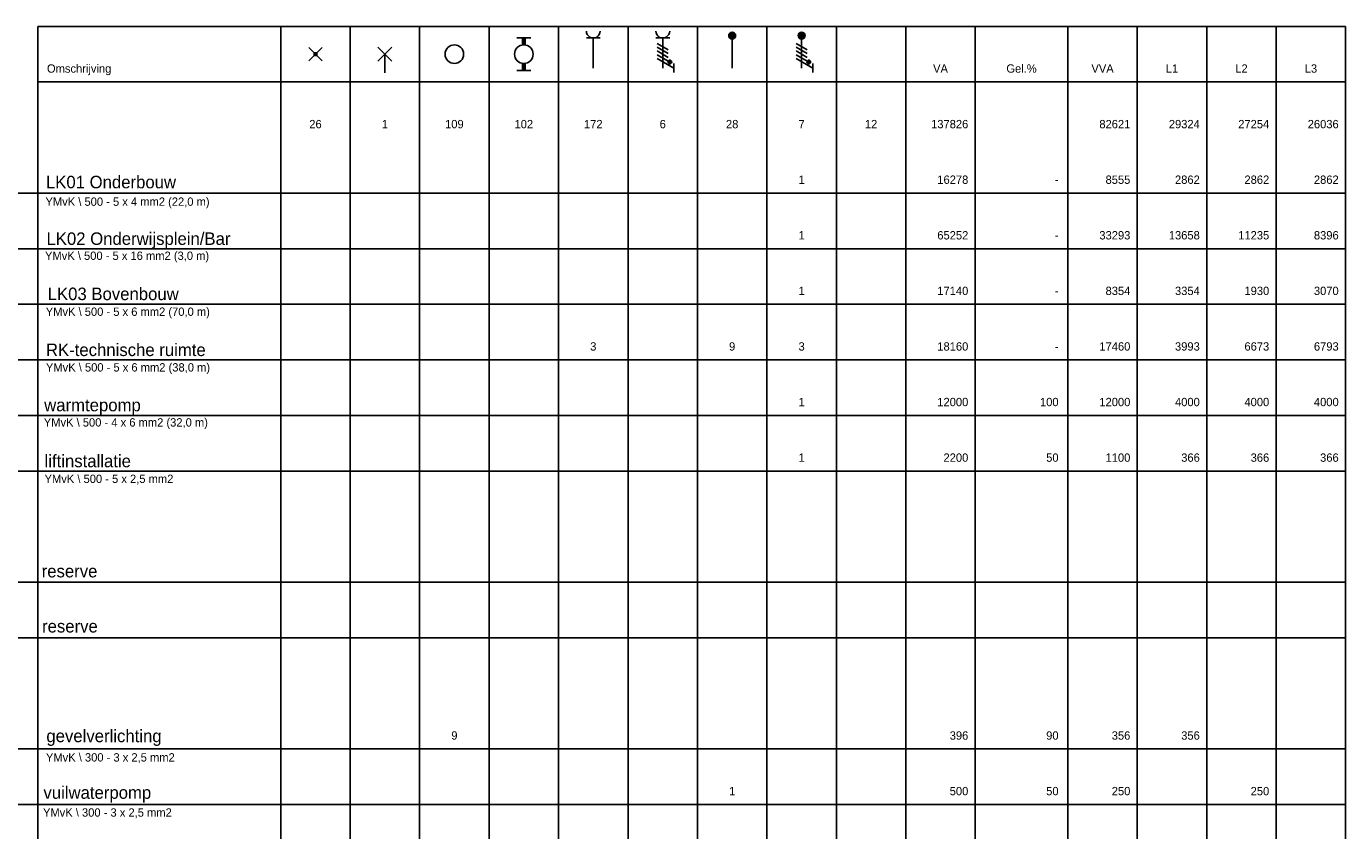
# Model space of a CAD drawing. Header units: millimetres. Extents: x -35665 to 9285, y 16711 to 36239.
# Tile 22 of 22: x -4962 to 9285, y 27558 to 36239. Entities that reach past the tile are written whole.
import ezdxf
from ezdxf.enums import TextEntityAlignment as Align

# ---------------------------------------------------------------- set-up
doc = ezdxf.new("R2010")
doc.units = ezdxf.units.MM
doc.header["$LTSCALE"] = 100
doc.layers.add('EL$1----', color=3, linetype='Continuous')
doc.layers.add('EL$1----_HKL', color=3, linetype='Continuous')
doc.styles.add('BURO-018', font='BUROFONT.shx', dxfattribs={"height": 90})

# ---------------------------------------------------------------- blocks, each defined once
blk = doc.blocks.new('KOLNR1')
at = {"color": 0, "linetype": 'Continuous'}
for p, q in [((1.41, -1.41), (-1.41, 1.41)), ((-1.41, -1.41), (1.41, 1.41))]:
    blk.add_line(p, q, dxfattribs=at)
at = {"color": 0, "linetype": 'Continuous', "const_width": 0.5}
blk.add_lwpolyline([(-0.25, 0, 1), (0.25, 0, 1)], format="xyb", close=True, dxfattribs=at)
blk = doc.blocks.new('KOLNR2')
at = {"color": 0, "linetype": 'Continuous'}
for p, q in [((-1.5, -1.5), (1.5, 1.5)), ((-1.5, 1.5), (1.5, -1.5)), ((4, 0), (0, 0))]:
    blk.add_line(p, q, dxfattribs=at)
blk = doc.blocks.new('KOLNR3')
at = {"color": 0, "linetype": 'Continuous'}
blk.add_circle((0, 0), 2, dxfattribs=at)
blk = doc.blocks.new('KOLNR5')
at = {"color": 0, "linetype": 'Continuous'}
for p, q in [((-3.5, -1.5), (-3.5, 1.5)), ((3.5, 1.5), (3.5, -1.5))]:
    blk.add_line(p, q, dxfattribs=at)
at = {"color": 0, "linetype": 'Continuous', "const_width": 1}
for points in [[(-2, 0), (-3.5, 0)], [(2, 0), (3.5, 0)]]:
    blk.add_lwpolyline(points, dxfattribs=at)
at = {"color": 0, "linetype": 'Continuous'}
blk.add_circle((0, 0), 2, dxfattribs=at)
blk = doc.blocks.new('KOLNR6')
at = {"color": 0, "linetype": 'Continuous'}
for p, q in [((-3.5, -1.5), (-3.5, 1.5)), ((3, 0), (-3.5, 0))]:
    blk.add_line(p, q, dxfattribs=at)
blk.add_arc((-5, 0), 1.5, 270, 90, dxfattribs=at)
blk = doc.blocks.new('KOLNR7')
at = {"color": 0, "linetype": 'Continuous'}
for p, q in [((-3.5, -1.5), (-3.5, 1.5)), ((3, 0), (-3.5, 0)), ((-2.29, -1.2), (-0.91, 1.2)), ((-1.49, -1.2), (-0.11, 1.2)), ((-0.69, -1.2), (0.69, 1.2)), ((0.11, -1.2), (1.49, 1.2)), ((2.99, 2.4), (0.91, -1.2)), ((3.99, 2.4), (1.99, 2.4))]:
    blk.add_line(p, q, dxfattribs=at)
at = {"color": 0, "linetype": 'Continuous', "const_width": 0.4}
blk.add_lwpolyline([(1.69, 1.35, 1), (1.69, 1.75, 1)], format="xyb", close=True, dxfattribs=at)
at = {"color": 0, "linetype": 'Continuous'}
blk.add_circle((1.69, 1.55), 0.4, dxfattribs=at)
blk.add_arc((-5, 0), 1.5, 270, 90, dxfattribs=at)
blk = doc.blocks.new('KOLNR8')
at = {"color": 0, "linetype": 'Continuous'}
blk.add_line((-4, 0), (3, 0), dxfattribs=at)
at = {"color": 0, "linetype": 'Continuous', "const_width": 0.75}
blk.add_lwpolyline([(-4, -0.375, 1), (-4, 0.375, 1)], format="xyb", close=True, dxfattribs=at)
at = {"color": 0, "linetype": 'Continuous'}
blk.add_circle((-4, 0), 0.75, dxfattribs=at)
blk = doc.blocks.new('KOLNR9')
at = {"color": 0, "linetype": 'Continuous'}
for p, q in [((-4, 0), (3, 0)), ((-2.29, -1.2), (-0.91, 1.2)), ((-1.49, -1.2), (-0.11, 1.2)), ((-0.69, -1.2), (0.69, 1.2)), ((0.11, -1.2), (1.49, 1.2)), ((2.99, 2.4), (0.91, -1.2)), ((3.99, 2.4), (1.99, 2.4))]:
    blk.add_line(p, q, dxfattribs=at)
for points, const_width in [([(-4, -0.38, 1), (-4, 0.38, 1)], 0.75), ([(1.69, 1.35, 1), (1.69, 1.75, 1)], 0.4)]:
    blk.add_lwpolyline(points, format="xyb", close=True, dxfattribs=dict(at, const_width=const_width))
for centre, radius in [((-4, 0), 0.75), ((1.69, 1.55), 0.4)]:
    blk.add_circle(centre, radius, dxfattribs=at)

msp = doc.modelspace()

# ---------------------------------------------------------------- linework, layer by layer
at = {"layer": 'EL$1----'}
for points in [[(-8090, 30239), (9285, 30239)], [(-8090, 29639), (9285, 29639)]]:
    msp.add_lwpolyline(points, dxfattribs=at)
at = {"layer": 'EL$1----_HKL', "color": 1}
for p, q in [((-4840, 36239), (-4840, 19489)), ((-4840, 36239), (9285, 36239)), ((-2215, 36239), (-2215, 19489)), ((-1465, 36239), (-1465, 19489)), ((-715, 36239), (-715, 19489)), ((35, 36239), (35, 19489)), ((785, 36239), (785, 19489)), ((1535, 36239), (1535, 19489)), ((2285, 36239), (2285, 19489)), ((3035, 36239), (3035, 19489)), ((3785, 36239), (3785, 19489)), ((4535, 36239), (4535, 19489)), ((5285, 36239), (5285, 19489)), ((6285, 36239), (6285, 19489)), ((7035, 36239), (7035, 19489)), ((7785, 36239), (7785, 19489)), ((8535, 36239), (8535, 19489)), ((9285, 36239), (9285, 19489)), ((-4840, 35639), (9285, 35639))]:
    msp.add_line(p, q, dxfattribs=at)
at = {"layer": 'EL$1----_HKL'}
for p, q in [((-5840, 34439), (9285, 34439)), ((-5840, 33839), (9285, 33839)), ((-5840, 33239), (9285, 33239)), ((-5840, 32639), (9285, 32639)), ((-5840, 32039), (9285, 32039)), ((-5840, 31439), (9285, 31439)), ((-5840, 28439), (9285, 28439)), ((-5840, 27839), (9285, 27839))]:
    msp.add_line(p, q, dxfattribs=at)

# ---------------------------------------------------------------- block references
at = {"layer": 'EL$1----_HKL', "xscale": 50, "yscale": 50, "zscale": 50, "rotation": 270}
for name, p in [('KOLNR6', (1160, 35939)), ('KOLNR7', (1910, 35939)), ('KOLNR5', (410, 35939)), ('KOLNR8', (2660, 35939)), ('KOLNR9', (3410, 35939)), ('KOLNR1', (-1840, 35939)), ('KOLNR2', (-1090, 35939)), ('KOLNR3', (-340, 35939))]:
    msp.add_blockref(name, p, dxfattribs=at)

# ---------------------------------------------------------------- texts
at = {"layer": 'EL$1----_HKL', "color": 1, "style": 'BURO-018'}
for s, height, p in [('Omschrijving', 90, (-4740, 35739)), ('LK01 Onderbouw', 135, (-4751, 34491)), ('YMvK \\ 500 - 5 x 4 mm2 (22,0 m)', 90, (-4756, 34302)), ('LK02 Onderwijsplein/Bar', 135, (-4745, 33880)), ('YMvK \\ 500 - 5 x 16 mm2 (3,0 m)', 90, (-4761, 33718)), ('LK03 Bovenbouw', 135, (-4732, 33284)), ('YMvK \\ 500 - 5 x 6 mm2 (70,0 m)', 90, (-4753, 33114)), ('RK-technische ruimte', 135, (-4751, 32680)), ('YMvK \\ 500 - 5 x 6 mm2 (38,0 m)', 90, (-4751, 32513)), ('warmtepomp', 135, (-4770, 32084)), ('YMvK \\ 500 - 4 x 6 mm2 (32,0 m)', 90, (-4774, 31919)), ('liftinstallatie', 135, (-4766, 31480)), ('YMvK \\ 500 - 5 x 2,5 mm2', 90, (-4766, 31310)), ('reserve', 135, (-4797, 30291)), ('reserve', 135, (-4793, 29696)), ('gevelverlichting', 135, (-4746, 28512)), ('YMvK \\ 300 - 3 x 2,5 mm2', 90, (-4751, 28303)), ('vuilwaterpomp', 135, (-4778, 27901)), ('YMvK \\ 300 - 3 x 2,5 mm2', 90, (-4783, 27708))]:
    msp.add_text(s, height=height, dxfattribs=at).set_placement(p)
for s, p in [('VA', (4910, 35739)), ('Gel.%', (5785, 35739)), ('VVA', (6660, 35739)), ('L1', (7410, 35739)), ('L2', (8160, 35739)), ('L3', (8910, 35739)), ('26', (-1840, 35139)), ('1', (-1090, 35139)), ('109', (-340, 35139)), ('102', (410, 35139)), ('172', (1160, 35139)), ('6', (1910, 35139)), ('28', (2660, 35139)), ('7', (3410, 35139)), ('12', (4160, 35139)), ('1', (3410, 34539)), ('1', (3410, 33939)), ('1', (3410, 33339)), ('3', (1160, 32739)), ('9', (2660, 32739)), ('3', (3410, 32739)), ('1', (3410, 32139)), ('1', (3410, 31539)), ('9', (-340, 28539)), ('1', (2660, 27939))]:
    msp.add_text(s, height=90, dxfattribs=at).set_placement(p, align=Align.CENTER)
for s, p in [('137826', (5210, 35139)), ('82621', (6960, 35139)), ('29324', (7710, 35139)), ('27254', (8460, 35139)), ('26036', (9210, 35139)), ('16278', (5210, 34539)), ('8555', (6960, 34539)), ('2862', (7710, 34539)), ('2862', (8460, 34539)), ('2862', (9210, 34539)), ('-', (6185, 34539)), ('65252', (5210, 33939)), ('-', (6185, 33939)), ('33293', (6960, 33939)), ('13658', (7710, 33939)), ('11235', (8460, 33939)), ('8396', (9210, 33939)), ('17140', (5210, 33339)), ('-', (6185, 33339)), ('8354', (6960, 33339)), ('3354', (7710, 33339)), ('1930', (8460, 33339)), ('3070', (9210, 33339)), ('18160', (5210, 32739)), ('-', (6185, 32739)), ('17460', (6960, 32739)), ('3993', (7710, 32739)), ('6673', (8460, 32739)), ('6793', (9210, 32739)), ('12000', (5210, 32139)), ('100', (6185, 32139)), ('12000', (6960, 32139)), ('4000', (7710, 32139)), ('4000', (8460, 32139)), ('4000', (9210, 32139)), ('2200', (5210, 31539)), ('50', (6185, 31539)), ('1100', (6960, 31539)), ('366', (7710, 31539)), ('366', (8460, 31539)), ('366', (9210, 31539)), ('396', (5210, 28539)), ('90', (6185, 28539)), ('356', (6960, 28539)), ('356', (7710, 28539)), ('500', (5210, 27939)), ('50', (6185, 27939)), ('250', (6960, 27939)), ('250', (8460, 27939))]:
    msp.add_text(s, height=90, dxfattribs=at).set_placement(p, align=Align.RIGHT)

doc.saveas('drawing.dxf')
